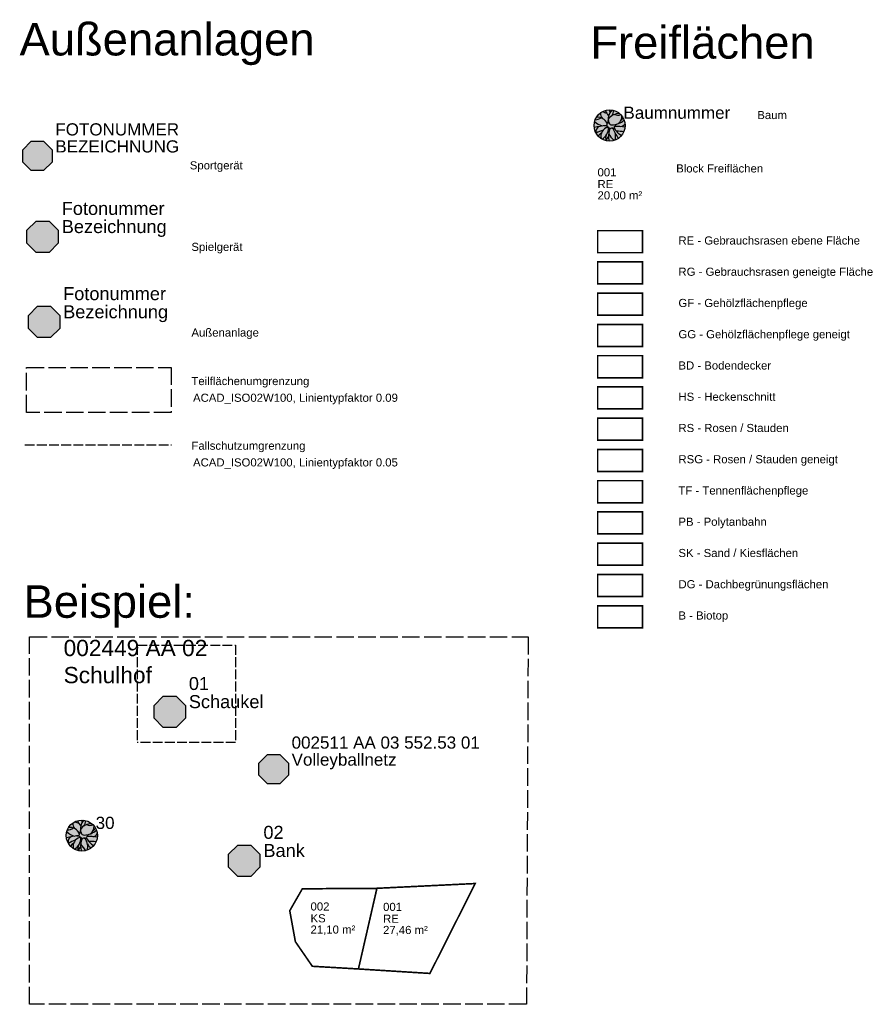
# Model space of a CAD drawing. Extents: x -1.6 to 50.7, y -18.3 to 42.4.
import ezdxf

# ---------------------------------------------------------------- set-up
doc = ezdxf.new("R2010")
doc.units = 0
doc.linetypes.add('ACAD_ISO02W100', pattern=[15, 12, -3])
doc.layers.get('0').update_dxf_attribs({"linetype": 'CONTINUOUS'})
for name, color, linetype in [('F_AUSSENANLAGE', 7, 'CONTINUOUS'), ('F_BAUM', 7, 'CONTINUOUS'), ('F_BIOTOP', 181, 'CONTINUOUS'), ('F_BODENDECKER', 142, 'CONTINUOUS'), ('F_DACHBEGRUENUNGSFLAECHEN', 75, 'CONTINUOUS'), ('F_GEBRAUCHSRASEN_EBEN', 80, 'CONTINUOUS'), ('F_GEBRAUCHSRASEN_GENEIGT', 84, 'CONTINUOUS'), ('F_GEHOELZFLAECHENPFLEGE_GENEIGT', 130, 'CONTINUOUS'), ('F_GEHOLZFLAECHENPFLEGE', 146, 'CONTINUOUS'), ('F_HECKENSCHNITT', 34, 'CONTINUOUS'), ('F_POLYTANBAHN', 45, 'CONTINUOUS'), ('F_ROSEN_STAUDEN', 11, 'CONTINUOUS'), ('F_ROSEN_STAUDEN_GENEIGT', 41, 'CONTINUOUS'), ('F_SAND_KIESFLAECHEN', 30, 'CONTINUOUS'), ('F_SPIELGERAET', 7, 'CONTINUOUS'), ('F_SPORTGERAET', 7, 'CONTINUOUS'), ('F_TENNENFLAECHENPFLEGE', 223, 'CONTINUOUS'), ('F_UMGRENZFALL', 252, 'ACAD_ISO02W100'), ('F_UMGRENZTEILFL', 160, 'ACAD_ISO02W100')]:
    doc.layers.add(name, color=color, linetype=linetype)
doc.styles.add('ARIAL', font='arial.ttf')

# ---------------------------------------------------------------- blocks, each defined once
blk = doc.blocks.new('Außenanlage')
at = {"linetype": 'Continuous'}
h = blk.add_hatch(color=200, dxfattribs=at)
h.dxf.hatch_style = 1
h.paths.add_polyline_path([(-0.54, 1.177), (-1.247, 0.47), (-1.247, -0.53), (-0.54, -1.237), (0.46, -1.237), (1.168, -0.53), (1.168, 0.47), (0.46, 1.177)])
blk.add_lwpolyline([(-0.54, 1.177), (0.46, 1.177), (1.168, 0.47), (1.168, -0.53), (0.46, -1.237), (-0.54, -1.237), (-1.247, -0.53), (-1.247, 0.47)], close=True, dxfattribs=at)
at = {"linetype": 'Continuous', "style": 'ARIAL'}
for tag, p in [('FOTONUMMER', (1.434, 1.651)), ('BEZEICHNUNG', (1.434, 0.255))]:
    blk.add_attdef(tag, p, '', height=1, dxfattribs=at)
at = {"linetype": 'Continuous', "style": 'ARIAL', "flags": 1}
blk.add_attdef('LIGIS-ID', (1.434, -1.142), '', height=1, dxfattribs=at)
blk = doc.blocks.new('Spielgerät')
at = {"linetype": 'Continuous'}
h = blk.add_hatch(color=21, dxfattribs=at)
h.dxf.hatch_style = 1
h.paths.add_polyline_path([(-0.54, 1.177), (-1.247, 0.47), (-1.247, -0.53), (-0.54, -1.237), (0.46, -1.237), (1.168, -0.53), (1.168, 0.47), (0.46, 1.177)])
blk.add_lwpolyline([(-0.54, 1.177), (0.46, 1.177), (1.168, 0.47), (1.168, -0.53), (0.46, -1.237), (-0.54, -1.237), (-1.247, -0.53), (-1.247, 0.47)], close=True, dxfattribs=at)
at = {"linetype": 'Continuous', "style": 'ARIAL'}
for tag, p in [('FOTONUMMER', (1.434, 1.651)), ('BEZEICHNUNG', (1.434, 0.255))]:
    blk.add_attdef(tag, p, '', height=1, dxfattribs=at)
at = {"linetype": 'Continuous', "style": 'ARIAL', "flags": 1}
blk.add_attdef('LIGIS-ID', (1.434, -1.142), '', height=1, dxfattribs=at)
blk = doc.blocks.new('Teilfläche')
at = {"linetype": 'Continuous', "style": 'ARIAL'}
for tag, p in [('LIGIS-ID', (0.789, 0.129)), ('BEZEICHNUNG', (0.789, -0.705))]:
    blk.add_attdef(tag, p, '', height=0.5, dxfattribs=at)
blk = doc.blocks.new('Sportgerät')
at = {"linetype": 'Continuous'}
h = blk.add_hatch(color=150, dxfattribs=at)
h.dxf.hatch_style = 1
h.paths.add_polyline_path([(-0.25, 0.604), (-0.604, 0.25), (-0.604, -0.25), (-0.25, -0.604), (0.25, -0.604), (0.604, -0.25), (0.604, 0.25), (0.25, 0.604)])
blk.add_lwpolyline([(-0.25, 0.604), (0.25, 0.604), (0.604, 0.25), (0.604, -0.25), (0.25, -0.604), (-0.25, -0.604), (-0.604, -0.25), (-0.604, 0.25)], close=True, dxfattribs=at)
at = {"linetype": 'Continuous', "style": 'ARIAL'}
for tag, p in [('FOTONUMMER', (0.737, 0.841)), ('BEZEICHNUNG', (0.737, 0.142))]:
    blk.add_attdef(tag, p, '', height=0.5, dxfattribs=at)
at = {"linetype": 'Continuous', "style": 'ARIAL', "flags": 1}
blk.add_attdef('LIGIS-ID', (0.737, -0.556), '', height=0.5, dxfattribs=at)
blk = doc.blocks.new('Baum')
h = blk.add_hatch(color=93)
h.dxf.hatch_style = 1
h.paths.add_polyline_path([(0.957, 0, 1), (-0.957, 0, 1)])
blk.add_circle((0, 0), 0.957)
for centre, radius, start, end in [((-0.162, 0.717), 0.4, 170.99459, 224.9176), ((-0.163, 1.121), 0.352, 226.1801, 265.29254), ((1.661, 1.888), 2.164, 206.63074, 216.88904), ((0.641, 0.409), 0.732, 132.76764, 199.73329), ((0.596, -0.119), 0.852, 88.76787, 143.77839), ((-0.28, 0.822), 0.307, 357.42614, 26.24208), ((-0.264, 0.898), 0.495, 321.72701, 3.61893), ((0.503, 1.066), 0.435, 242.2477, 294.45009), ((1.138, -9.809), 9.902, 97.86698, 102.16671), ((-0.883, 0.112), 0.0706, 56.03019, 155.36043), ((-0.149, 1.063), 1.131, 226.52279, 255.4875), ((-0.909, 1.048), 0.695, 271.54676, 303.73194), ((-0.736, -0.116), 0.623, 21.01486, 97.33826), ((1.076, 1.558), 1.844, 222.3651, 229.57003), ((-0.229, 0.079), 0.0797, 277.86698, 21.01486), ((-0.11, 0.166), 0.0152, 229.57003, 347.85817), ((-0.599, 0.271), 0.515, 347.85817, 4.31717), ((0.135, 0.227), 0.195, 199.73329, 272.03403), ((0.1, 1.216), 1.184, 272.03403, 312.1601), ((0.386, -0.012), 0.0414, 151.09337, 192.90329), ((0.495, -0.072), 0.166, 117.03338, 151.09337), ((0.17, 0.578), 0.588, 307.45668, 0.62895), ((0.631, 0.319), 0.387, 277.60697, 325.67337), ((0.334, 0.797), 0.604, 306.58293, 326.41874), ((-0.507, -0.383), 0.347, 116.04923, 190.12455), ((0.243, -2.299), 2.112, 107.63825, 120.51374), ((-0.336, -0.816), 0.386, 116.10923, 156.80648), ((0.058, -0.676), 0.6, 108.561, 191.70482), ((-0.876, -0.137), 0.814, 300.44299, 359.57836), ((-1.044, -6.506), 6.524, 81.96427, 83.90324), ((0.181, -0.785), 0.43, 154.62466, 199.90554), ((-0.21, -0.033), 0.0971, 292.69998, 339.15061), ((-0.106, -0.142), 0.0441, 359.57836, 127.75085), ((-0.134, -0.062), 0.0155, 339.15061, 81.96427), ((0.925, -0.622), 1.003, 159.11845, 199.52501), ((0.15, -0.319), 0.228, 138.34296, 166.91966), ((1.39, 0.365), 1.704, 210.92766, 228.84295), ((-0.009, -0.196), 0.0312, 315.22966, 113.31987), ((-0.021, -0.168), 0, 0, 96.68592), ((0.143, -0.324), 0.167, 84.7625, 159.11845), ((-0.021, -0.552), 0.412, 54.92883, 71.93394), ((0.125, -0.495), 0.339, 53.80122, 84.26797), ((-0.374, -0.663), 0.741, 341.42323, 37.20767), ((0.325, -0.116), 0.0517, 94.07671, 207.22355), ((1.327, 0.399), 1.178, 207.22355, 239.60477), ((0.501, -2.587), 2.529, 79.75741, 94.07671), ((1.246, -0.093), 0.982, 203.38446, 224.73233), ((0.406, -0.007), 0.0626, 192.90329, 239.40112), ((0.503, -3.243), 2.884, 82.57075, 91.54097), ((0.112, -0.923), 0.303, 128.41972, 182.92482)]:
    blk.add_arc(centre, radius, start, end)
at = {"style": 'ARIAL'}
blk.add_attdef('PLAKETTENNUMMER', (0.849, 0.411), '', height=0.75, dxfattribs=at)
blk = doc.blocks.new('Freiflächen')
at = {"linetype": 'Continuous', "style": 'ARIAL'}
for tag, p in [('LAUFENDE_NUMMER', (0.339, 0.032)), ('KÜRZEL', (0.339, -0.697)), ('FLÄCHE', (0.339, -1.39))]:
    blk.add_attdef(tag, p, '', height=0.5, dxfattribs=at)
at = {"linetype": 'Continuous', "style": 'ARIAL', "flags": 1}
blk.add_attdef('LIGIS-ID', (0.339, -2.074), '', height=0.5, dxfattribs=at)

msp = doc.modelspace()

# ---------------------------------------------------------------- linework, layer by layer
at = {"layer": 'F_BIOTOP', "const_width": 0.1}
msp.add_lwpolyline([(33.955, 6.276), (36.714, 6.276), (36.714, 4.92), (33.955, 4.92)], close=True, dxfattribs=at)
at = {"layer": 'F_BODENDECKER', "const_width": 0.1}
msp.add_lwpolyline([(33.955, 21.678), (36.714, 21.678), (36.714, 20.322), (33.955, 20.322)], close=True, dxfattribs=at)
at = {"layer": 'F_DACHBEGRUENUNGSFLAECHEN', "const_width": 0.1}
msp.add_lwpolyline([(33.955, 8.201), (36.714, 8.201), (36.714, 6.846), (33.955, 6.846)], close=True, dxfattribs=at)
at = {"layer": 'F_GEBRAUCHSRASEN_EBEN', "const_width": 0.1}
for points in [[(33.955, 29.378), (36.714, 29.378), (36.714, 28.023), (33.955, 28.023)], [(20.354, -11.134), (26.411, -10.84), (23.62, -16.378), (19.218, -16.103)]]:
    msp.add_lwpolyline(points, close=True, dxfattribs=at)
at = {"layer": 'F_GEBRAUCHSRASEN_GENEIGT', "const_width": 0.1}
msp.add_lwpolyline([(33.955, 27.453), (36.714, 27.453), (36.714, 26.098), (33.955, 26.098)], close=True, dxfattribs=at)
at = {"layer": 'F_GEHOELZFLAECHENPFLEGE_GENEIGT', "const_width": 0.1}
msp.add_lwpolyline([(33.955, 23.603), (36.714, 23.603), (36.714, 22.247), (33.955, 22.247)], close=True, dxfattribs=at)
at = {"layer": 'F_GEHOLZFLAECHENPFLEGE', "const_width": 0.1}
msp.add_lwpolyline([(33.955, 25.528), (36.714, 25.528), (36.714, 24.172), (33.955, 24.172)], close=True, dxfattribs=at)
at = {"layer": 'F_HECKENSCHNITT', "const_width": 0.1}
msp.add_lwpolyline([(33.955, 19.752), (36.714, 19.752), (36.714, 18.397), (33.955, 18.397)], close=True, dxfattribs=at)
at = {"layer": 'F_POLYTANBAHN', "const_width": 0.1}
msp.add_lwpolyline([(33.955, 12.052), (36.714, 12.052), (36.714, 10.696), (33.955, 10.696)], close=True, dxfattribs=at)
at = {"layer": 'F_ROSEN_STAUDEN', "const_width": 0.1}
msp.add_lwpolyline([(33.955, 17.827), (36.714, 17.827), (36.714, 16.472), (33.955, 16.472)], close=True, dxfattribs=at)
at = {"layer": 'F_ROSEN_STAUDEN_GENEIGT', "const_width": 0.1}
msp.add_lwpolyline([(33.955, 15.902), (36.714, 15.902), (36.714, 14.546), (33.955, 14.546)], close=True, dxfattribs=at)
at = {"layer": 'F_SAND_KIESFLAECHEN', "const_width": 0.1}
for points in [[(33.955, 10.126), (36.714, 10.126), (36.714, 8.771), (33.955, 8.771)], [(17.594, -11.15), (20.354, -11.15), (19.218, -16.103), (16.378, -15.937), (15.335, -14.424), (14.987, -12.514), (15.757, -11.174)]]:
    msp.add_lwpolyline(points, close=True, dxfattribs=at)
at = {"layer": 'F_TENNENFLAECHENPFLEGE', "const_width": 0.1}
msp.add_lwpolyline([(33.955, 13.977), (36.714, 13.977), (36.714, 12.621), (33.955, 12.621)], close=True, dxfattribs=at)
at = {"layer": 'F_UMGRENZFALL', "ltscale": 0.05}
for p, q in [((-1.335, 16.176), (7.709, 16.176)), ((5.596, 3.849), (11.65, 3.849)), ((5.596, 3.849), (5.596, -2.145)), ((11.65, 3.849), (11.65, -2.145)), ((11.65, -2.145), (5.596, -2.145))]:
    msp.add_line(p, q, dxfattribs=at)
at = {"layer": 'F_UMGRENZTEILFL', "ltscale": 0.09}
for points in [[(-1.225, 20.958), (7.693, 20.958), (7.693, 18.181), (-1.225, 18.181)], [(-1.041, 4.357), (29.672, 4.357), (29.571, -18.28), (-1.041, -18.28)]]:
    msp.add_lwpolyline(points, close=True, dxfattribs=at)

# ---------------------------------------------------------------- block references
for p, values in [((33.606, 32.695), {'LAUFENDE_NUMMER': '001', 'KÜRZEL': 'RE', 'FLÄCHE': '20,00 m²'}), ((15.929, -12.535), {'LAUFENDE_NUMMER': '002', 'KÜRZEL': 'KS', 'FLÄCHE': '21,10 m²'}), ((20.397, -12.56), {'LAUFENDE_NUMMER': '001', 'KÜRZEL': 'RE', 'FLÄCHE': '27,46 m²'})]:
    msp.add_blockref('Freiflächen', p).add_auto_attribs(values)
at = {"layer": 'F_AUSSENANLAGE', "xscale": 0.8, "yscale": 0.8, "zscale": 0.8}
for p, values in [((-0.117, 23.779), {'BEZEICHNUNG': 'Bezeichnung', 'FOTONUMMER': 'Fotonummer'}), ((12.219, -9.408), {'BEZEICHNUNG': 'Bank', 'FOTONUMMER': '02'})]:
    msp.add_blockref('Außenanlage', p, dxfattribs=at).add_auto_attribs(values)
at = {"layer": 'F_BAUM'}
for p, values in [((34.692, 35.86), {'PLAKETTENNUMMER': 'Baumnummer'}), ((2.181, -7.888), {'PLAKETTENNUMMER': '30'})]:
    msp.add_blockref('Baum', p, dxfattribs=at).add_auto_attribs(values)
at = {"layer": 'F_SPIELGERAET', "xscale": 0.8, "yscale": 0.8}
msp.add_blockref('Spielgerät', (-0.202, 29.028), dxfattribs=at).add_auto_attribs({'FOTONUMMER': 'Fotonummer', 'BEZEICHNUNG': 'Bezeichnung'})
at = {"layer": 'F_SPIELGERAET', "xscale": 0.8, "yscale": 0.8, "zscale": 0.8}
msp.add_blockref('Spielgerät', (7.625, -0.239), dxfattribs=at).add_auto_attribs({'FOTONUMMER': '01', 'BEZEICHNUNG': 'Schaukel'})
at = {"layer": 'F_SPORTGERAET', "linetype": 'Continuous', "xscale": 1.5, "yscale": 1.5, "zscale": 1.5}
for p, values in [((-0.557, 33.982), {'FOTONUMMER': 'FOTONUMMER', 'BEZEICHNUNG': 'BEZEICHNUNG'}), ((13.996, -3.793), {'FOTONUMMER': '002511 AA 03 552.53 01', 'BEZEICHNUNG': 'Volleyballnetz'})]:
    msp.add_blockref('Sportgerät', p, dxfattribs=at).add_auto_attribs(values)
at = {"layer": 'F_UMGRENZTEILFL', "xscale": 2, "yscale": 2, "zscale": 2}
msp.add_blockref('Teilfläche', (-0.521, 2.913), dxfattribs=at).add_auto_attribs({'LIGIS-ID': '002449 AA 02', 'BEZEICHNUNG': 'Schulhof'})

# ---------------------------------------------------------------- texts
at = {"linetype": 'ACAD_ISO02W100', "ltscale": 0.025, "style": 'ARIAL'}
for s, height, p in [('Außenanlagen', 2, (-1.658, 40.174)), ('Freiflächen', 2, (33.5, 39.976)), ('Sportgerät', 0.5, (8.832, 33.153)), ('Spielgerät', 0.5, (8.932, 28.132)), ('Außenanlage', 0.5, (8.932, 22.855)), ('Teilflächenumgrenzung', 0.5, (8.932, 19.866)), ('ACAD_ISO02W100, Linientypfaktor 0.09', 0.5, (9.03, 18.837)), ('Fallschutzumgrenzung', 0.5, (8.932, 15.883)), ('ACAD_ISO02W100, Linientypfaktor 0.05', 0.5, (9.03, 14.854)), ('Beispiel:', 2, (-1.41, 5.531))]:
    msp.add_text(s, height=height, dxfattribs=at).set_placement(p)
at = {"layer": 'F_BAUM', "linetype": 'ACAD_ISO02W100', "ltscale": 0.025, "style": 'ARIAL'}
for s, p in [('Baum', (43.788, 36.254)), ('Block Freiflächen', (38.791, 32.964))]:
    msp.add_text(s, height=0.5, dxfattribs=at).set_placement(p)
at = {"layer": 'F_BIOTOP', "color": 7, "linetype": 'ACAD_ISO02W100', "ltscale": 0.025, "style": 'ARIAL'}
msp.add_text('B - Biotop', height=0.5, dxfattribs=at).set_placement((38.93, 5.423))
at = {"layer": 'F_BODENDECKER', "color": 7, "linetype": 'ACAD_ISO02W100', "ltscale": 0.025, "style": 'ARIAL'}
for s, p in [('GG - Gehölzflächenpflege geneigt', (38.93, 22.75)), ('BD - Bodendecker', (38.93, 20.825))]:
    msp.add_text(s, height=0.5, dxfattribs=at).set_placement(p)
at = {"layer": 'F_DACHBEGRUENUNGSFLAECHEN', "color": 7, "linetype": 'ACAD_ISO02W100', "ltscale": 0.025, "style": 'ARIAL'}
msp.add_text('DG - Dachbegrünungsflächen', height=0.5, dxfattribs=at).set_placement((38.93, 7.348))
at = {"layer": 'F_GEBRAUCHSRASEN_EBEN', "color": 7, "linetype": 'ACAD_ISO02W100', "ltscale": 0.025, "style": 'ARIAL'}
msp.add_text('RE - Gebrauchsrasen ebene Fläche', height=0.5, dxfattribs=at).set_placement((38.93, 28.525))
at = {"layer": 'F_GEBRAUCHSRASEN_GENEIGT', "color": 7, "linetype": 'ACAD_ISO02W100', "ltscale": 0.025, "style": 'ARIAL'}
msp.add_text('RG - Gebrauchsrasen geneigte Fläche', height=0.5, dxfattribs=at).set_placement((38.93, 26.6))
at = {"layer": 'F_GEHOLZFLAECHENPFLEGE', "color": 7, "linetype": 'ACAD_ISO02W100', "ltscale": 0.025, "style": 'ARIAL'}
msp.add_text('GF - Gehölzflächenpflege', height=0.5, dxfattribs=at).set_placement((38.93, 24.675))
at = {"layer": 'F_HECKENSCHNITT', "color": 7, "linetype": 'ACAD_ISO02W100', "ltscale": 0.025, "style": 'ARIAL'}
msp.add_text('HS - Heckenschnitt', height=0.5, dxfattribs=at).set_placement((38.93, 18.899))
at = {"layer": 'F_POLYTANBAHN', "color": 7, "linetype": 'ACAD_ISO02W100', "ltscale": 0.025, "style": 'ARIAL'}
msp.add_text('PB - Polytanbahn', height=0.5, dxfattribs=at).set_placement((38.93, 11.199))
at = {"layer": 'F_ROSEN_STAUDEN', "color": 7, "linetype": 'ACAD_ISO02W100', "ltscale": 0.025, "style": 'ARIAL'}
for s, p in [('RS - Rosen / Stauden', (38.93, 16.974)), ('RSG - Rosen / Stauden geneigt', (38.93, 15.049))]:
    msp.add_text(s, height=0.5, dxfattribs=at).set_placement(p)
at = {"layer": 'F_SAND_KIESFLAECHEN', "color": 7, "linetype": 'ACAD_ISO02W100', "ltscale": 0.025, "style": 'ARIAL'}
msp.add_text('SK - Sand / Kiesflächen', height=0.5, dxfattribs=at).set_placement((38.93, 9.273))
at = {"layer": 'F_TENNENFLAECHENPFLEGE', "color": 7, "linetype": 'ACAD_ISO02W100', "ltscale": 0.025, "style": 'ARIAL'}
msp.add_text('TF - Tennenflächenpflege', height=0.5, dxfattribs=at).set_placement((38.93, 13.124))

doc.saveas('drawing.dxf')
